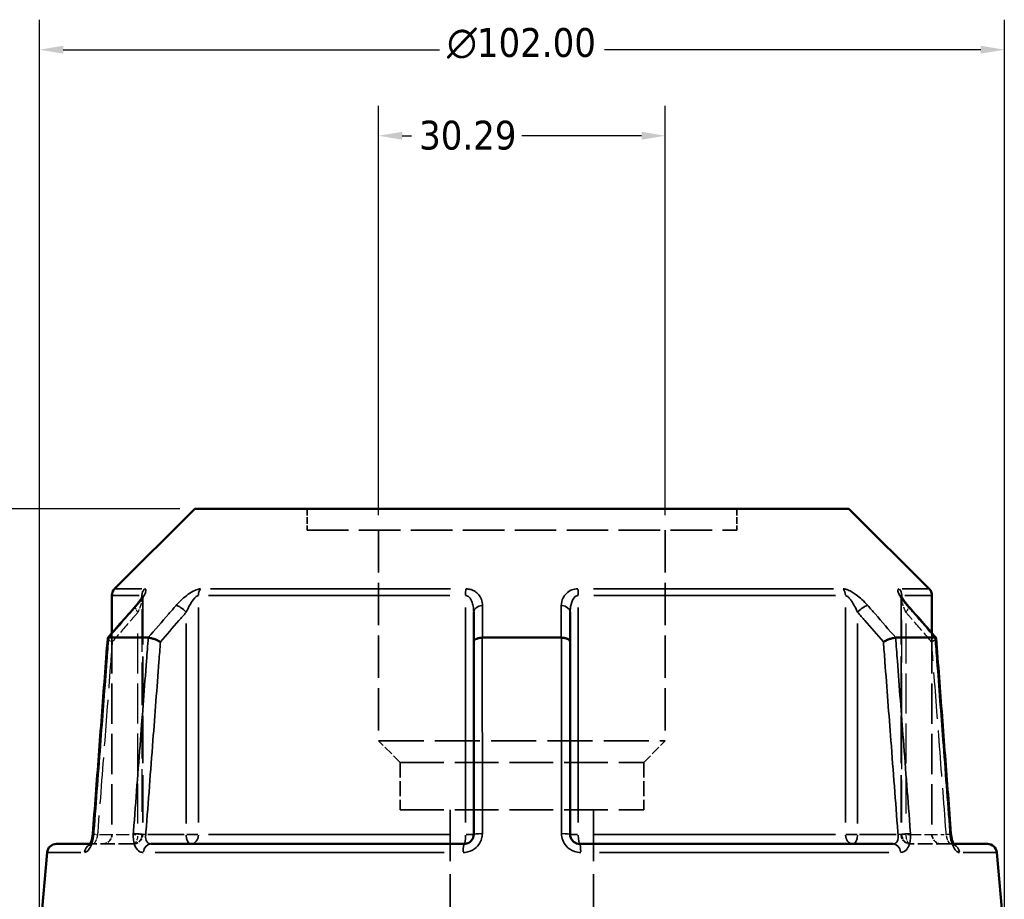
# Model space of a CAD drawing. Header units: millimetres. Extents: x 0 to 898, y 0 to 822.
# Tile 6 of 9: x 361 to 466, y 366 to 459. Entities that reach past the tile are written whole.
import ezdxf

# ---------------------------------------------------------------- set-up
doc = ezdxf.new("R2010")
doc.units = ezdxf.units.MM
doc.linetypes.add('DASHED', pattern=[0.2067, 0.1654, -0.0413])
for name, color, linetype, lineweight in [('Dimension (ANSI)', 7, 'Continuous', 25), ('Hidden (ANSI)', 7, 'DASHED', 35), ('Hidden Narrow (ANSI)', 7, 'DASHED', 25), ('Visible (ANSI)', 7, 'Continuous', 50), ('Visible Narrow (ANSI)', 7, 'Continuous', 35)]:
    doc.layers.add(name, color=color, linetype=linetype, lineweight=lineweight)
doc.styles.add('Note Text (ANSI)', font='tahoma.ttf')
doc.dimstyles.new('Default - mm (ANSI)', dxfattribs={"dimtxt": 3.048, "dimasz": 2.5, "dimexe": 3.175, "dimexo": 1.6002, "dimgap": 0.8, "dimtad": 0, "dimtoh": 1, "dimrnd": 1e-08, "dimzin": 4, "dimdsep": 46, "dimtxsty": 'Note Text (ANSI)', "dimcen": 0.09, "dimdle": 10, "dimclrd": 256, "dimclre": 256, "dimclrt": 256, "dimadec": 1, "dimazin": 1, "dimtfac": 1, "dimtofl": 0, "dimtmove": 0, "dimatfit": 3, "dimfxl": 1, "dimtolj": 1, "dimtzin": 4, "dimlwd": -1, "dimlwe": -1, "dimarcsym": 0})

# ---------------------------------------------------------------- blocks, each defined once
blk = doc.blocks.new('*D6')
at = {"layer": 'Defpoints', "color": 0, "transparency": 16777216}
for p in [(399.44, 446.99), (399.44, 405.27), (429.73, 405.27)]:
    blk.add_point(p, dxfattribs=at)
at = {"layer": 'Dimension (ANSI)', "transparency": 16777216}
for p, q in [((399.44, 406.87), (399.44, 450.16)), ((429.73, 406.87), (429.73, 450.16)), ((401.94, 446.99), (402.92, 446.99)), ((427.23, 446.99), (414.57, 446.99))]:
    blk.add_line(p, q, dxfattribs=at)
for points in [[(401.94, 447.41), (401.94, 446.57), (399.44, 446.99)], [(427.23, 447.41), (427.23, 446.57), (429.73, 446.99)]]:
    blk.add_solid(points, dxfattribs=at)
at = {"layer": 'Dimension (ANSI)', "transparency": 16777216, "insert": (403.72, 448.58), "char_height": 3.048, "attachment_point": 1, "style": 'Note Text (ANSI)'}
blk.add_mtext('\\A1;30.29', dxfattribs=at)
blk = doc.blocks.new('*D9')
at = {"layer": 'Defpoints', "color": 0, "transparency": 16777216}
for p in [(277.95, 407.54), (380.01, 407.54), (415.91, 271.66)]:
    blk.add_point(p, dxfattribs=at)
at = {"layer": 'Dimension (ANSI)', "transparency": 16777216}
for p, q in [((378.41, 407.54), (274.78, 407.54)), ((277.95, 405.04), (277.95, 403.93)), ((277.95, 274.16), (277.95, 390.25)), ((414.31, 271.66), (274.78, 271.66))]:
    blk.add_line(p, q, dxfattribs=at)
for points in [[(277.54, 405.04), (278.37, 405.04), (277.95, 407.54)], [(277.54, 274.16), (278.37, 274.16), (277.95, 271.66)]]:
    blk.add_solid(points, dxfattribs=at)
at = {"layer": 'Dimension (ANSI)', "transparency": 16777216, "insert": (276.36, 391.05), "char_height": 3.048, "attachment_point": 1, "rotation": 90, "style": 'Note Text (ANSI)'}
blk.add_mtext('\\A1;135.89', dxfattribs=at)
blk = doc.blocks.new('*D10')
at = {"layer": 'Defpoints', "color": 0, "transparency": 16777216}
for p in [(363.59, 456.09), (363.59, 362.09), (465.59, 362.09)]:
    blk.add_point(p, dxfattribs=at)
at = {"layer": 'Dimension (ANSI)', "transparency": 16777216}
for p, q in [((363.59, 363.69), (363.59, 459.26)), ((465.59, 363.69), (465.59, 459.26)), ((366.09, 456.09), (405.87, 456.09)), ((463.09, 456.09), (423.3, 456.09))]:
    blk.add_line(p, q, dxfattribs=at)
for points in [[(366.09, 456.51), (366.09, 455.67), (363.59, 456.09)], [(463.09, 456.51), (463.09, 455.67), (465.59, 456.09)]]:
    blk.add_solid(points, dxfattribs=at)
at = {"layer": 'Dimension (ANSI)', "transparency": 16777216, "insert": (406.67, 458.38), "char_height": 3.048, "attachment_point": 1, "style": 'Note Text (ANSI)'}
blk.add_mtext('\\A1;{\\fAIGDT|b0|i0;\\H3.0480;\\ln}\\fTahoma|b0|i0;\\H3.0480;102.00', dxfattribs=at)

msp = doc.modelspace()

# ---------------------------------------------------------------- linework, layer by layer
at = {"layer": 'Hidden (ANSI)', "ltscale": 4.328799}
for p, q in [((391.867, 407.544), (391.867, 405.272)), ((437.304, 407.544), (437.304, 405.272))]:
    msp.add_line(p, q, dxfattribs=at)
at = {"layer": 'Hidden (ANSI)', "ltscale": 26.560785}
msp.add_line((391.867, 405.272), (437.304, 405.272), dxfattribs=at)
at = {"layer": 'Hidden (ANSI)', "ltscale": 26.965408}
for p, q in [((399.44, 405.272), (399.44, 382.977)), ((429.731, 405.272), (429.731, 382.977))]:
    msp.add_line(p, q, dxfattribs=at)
at = {"layer": 'Hidden (ANSI)', "ltscale": 30.378571}
for p, q in [((374.492, 398.206), (374.492, 373.089)), ((454.679, 398.206), (454.679, 373.089))]:
    msp.add_line(p, q, dxfattribs=at)
at = {"layer": 'Hidden (ANSI)', "ltscale": 25.737467}
msp.add_line((371.235, 394.369), (371.235, 373.089), dxfattribs=at)
at = {"layer": 'Hidden (ANSI)', "ltscale": 25.737469}
msp.add_line((457.935, 394.369), (457.935, 373.089), dxfattribs=at)
at = {"layer": 'Hidden (ANSI)', "ltscale": 28.774185}
msp.add_line((399.44, 382.977), (429.731, 382.977), dxfattribs=at)
at = {"layer": 'Hidden (ANSI)', "ltscale": 6.119396}
for p, q in [((401.712, 380.705), (399.44, 382.977)), ((427.459, 380.705), (429.731, 382.977))]:
    msp.add_line(p, q, dxfattribs=at)
at = {"layer": 'Hidden (ANSI)', "ltscale": 27.952065}
for p, q in [((401.712, 380.705), (427.459, 380.705)), ((401.712, 375.694), (427.459, 375.694))]:
    msp.add_line(p, q, dxfattribs=at)
at = {"layer": 'Hidden (ANSI)', "ltscale": 9.54324}
for p, q in [((401.712, 380.705), (401.712, 375.694)), ((427.459, 380.705), (427.459, 375.694))]:
    msp.add_line(p, q, dxfattribs=at)
at = {"layer": 'Hidden (ANSI)', "ltscale": 32.910015}
for p, q in [((407.013, 375.694), (407.013, 362.089)), ((422.158, 375.694), (422.158, 362.089))]:
    msp.add_line(p, q, dxfattribs=at)
at = {"layer": 'Hidden (ANSI)', "ltscale": 1.470216}
msp.add_line((368.954, 372.089), (369.248, 372.089), dxfattribs=at)
at = {"layer": 'Hidden (ANSI)', "ltscale": 9.334328}
for p, q in [((373.492, 372.089), (369.248, 372.089)), ((459.923, 372.089), (455.679, 372.089))]:
    msp.add_line(p, q, dxfattribs=at)
at = {"layer": 'Hidden (ANSI)', "ltscale": 1.47006}
msp.add_line((459.923, 372.089), (460.217, 372.089), dxfattribs=at)
at = {"layer": 'Hidden (ANSI)', "ltscale": 2.991791}
for centre, start, end in [((370.235, 373.089), 270, 0), ((373.492, 373.089), 270, 0), ((455.679, 373.089), 180, 270), ((458.935, 373.089), 180, 270)]:
    msp.add_arc(centre, 1, start, end, dxfattribs=at)
at = {"layer": 'Hidden (ANSI)', "ltscale": 9.098555}
for centre, major_axis, ratio, start_param, end_param in [((10290.1, -10960.907), (-352.445, 16026.342), 0.8713121, 0.7641423, 0.7644403), ((-9607.67, -11129.641), (-355.863, -16264.481), 0.8712863, 2.3770571, 2.3773507)]:
    msp.add_ellipse(centre, major_axis=major_axis, ratio=ratio, start_param=start_param, end_param=end_param, dxfattribs=at)
at = {"layer": 'Hidden (ANSI)', "ltscale": 4.578621}
msp.add_open_spline([(373.738, 397.247), (373.837, 397.361), (373.93, 397.473), (374.102, 397.691), (374.18, 397.797), (374.317, 397.994), (374.375, 398.086), (374.442, 398.202), (374.46, 398.236), (374.486, 398.288), (374.494, 398.306), (374.504, 398.33), (374.506, 398.337), (374.509, 398.344), (374.507, 398.339), (374.499, 398.301), (374.495, 398.276), (374.492, 398.228), (374.492, 398.218), (374.492, 398.206)], degree=3, knots=[0, 0, 0, 0, 0.05326363, 0.05326363, 0.10652726, 0.10652726, 0.15979088, 0.15979088, 0.1864227, 0.1864227, 0.20693939, 0.20693939, 0.22202176, 0.22202176, 0.24544118, 0.24544118, 0.26213437, 0.26213437, 0.26631814, 0.26631814, 0.26631814, 0.26631814], dxfattribs=at)
at = {"layer": 'Hidden (ANSI)', "ltscale": 0.735482}
msp.add_open_spline([(374.492, 398.206), (374.492, 398.249), (374.496, 398.279), (374.502, 398.32), (374.505, 398.332), (374.508, 398.34), (374.508, 398.341), (374.508, 398.341)], degree=3, knots=[0.079099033, 0.079099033, 0.079099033, 0.079099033, 0.094745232, 0.094745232, 0.110737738, 0.110737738, 0.118300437, 0.118300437, 0.118300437, 0.118300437], dxfattribs=at)
at = {"layer": 'Hidden (ANSI)', "ltscale": 4.578617}
msp.add_open_spline([(454.679, 398.206), (454.679, 398.249), (454.675, 398.279), (454.669, 398.32), (454.665, 398.332), (454.662, 398.344), (454.663, 398.341), (454.67, 398.323), (454.678, 398.302), (454.711, 398.234), (454.74, 398.18), (454.826, 398.037), (454.889, 397.942), (455.032, 397.74), (455.114, 397.633), (455.275, 397.432), (455.352, 397.34), (455.433, 397.247)], degree=3, knots=[0.07909903, 0.07909903, 0.07909903, 0.07909903, 0.09474523, 0.09474523, 0.11073774, 0.11073774, 0.12984163, 0.12984163, 0.15596521, 0.15596521, 0.19532048, 0.19532048, 0.24858388, 0.24858388, 0.30184727, 0.30184727, 0.345416, 0.345416, 0.345416, 0.345416], dxfattribs=at)
at = {"layer": 'Hidden (ANSI)', "ltscale": 0.735502}
msp.add_open_spline([(454.663, 398.341), (454.663, 398.341), (454.665, 398.334), (454.672, 398.301), (454.676, 398.276), (454.678, 398.228), (454.679, 398.218), (454.679, 398.206)], degree=3, knots=[0.227116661, 0.227116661, 0.227116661, 0.227116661, 0.245441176, 0.245441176, 0.262134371, 0.262134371, 0.26631814, 0.26631814, 0.26631814, 0.26631814], dxfattribs=at)
at = {"layer": 'Hidden (ANSI)', "ltscale": 2.089209}
for points, knots in [([(370.795, 393.849), (370.794, 393.826), (370.807, 393.797), (370.87, 393.722), (370.925, 393.674), (371.072, 393.571), (371.162, 393.516), (371.266, 393.46), (371.267, 393.459), (371.269, 393.458)], [-0.10955442, -0.10955442, -0.10955442, -0.10955442, -0.07800627, -0.07800627, -0.03925921, -0.03925921, 0, 0, 0.00047624, 0.00047624, 0.00047624, 0.00047624]), ([(457.902, 393.458), (457.904, 393.459), (457.905, 393.46), (458.008, 393.516), (458.099, 393.571), (458.245, 393.674), (458.301, 393.722), (458.363, 393.797), (458.377, 393.826), (458.375, 393.849)], [-0.15375275, -0.15375275, -0.15375275, -0.15375275, -0.15327762, -0.15327762, -0.11410986, -0.11410986, -0.07545306, -0.07545306, -0.04397841, -0.04397841, -0.04397841, -0.04397841])]:
    msp.add_open_spline(points, degree=3, knots=knots, dxfattribs=at)
at = {"layer": 'Hidden (ANSI)', "ltscale": 0.420625}
msp.add_open_spline([(369.111, 372.508), (369.123, 372.553), (369.135, 372.6), (369.15, 372.668), (369.155, 372.688), (369.159, 372.708)], degree=3, knots=[0.227257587, 0.227257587, 0.227257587, 0.227257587, 0.247429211, 0.247429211, 0.255432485, 0.255432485, 0.255432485, 0.255432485], dxfattribs=at)
at = {"layer": 'Hidden (ANSI)', "ltscale": 0.527502}
msp.add_open_spline([(369.191, 372.891), (369.198, 372.938), (369.205, 372.986), (369.215, 373.078), (369.219, 373.121), (369.222, 373.165)], degree=3, knots=[0.279678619, 0.279678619, 0.279678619, 0.279678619, 0.298086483, 0.298086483, 0.314813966, 0.314813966, 0.314813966, 0.314813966], dxfattribs=at)
at = {"layer": 'Hidden (ANSI)', "ltscale": 1.700917}
for points in [[(369.248, 372.089), (369.144, 372.089), (369.053, 372.065), (368.938, 372.015), (368.907, 371.992), (368.879, 371.97), (368.874, 371.965), (368.875, 371.965)], [(459.923, 372.089), (460.027, 372.089), (460.118, 372.065), (460.232, 372.015), (460.264, 371.992), (460.292, 371.97), (460.296, 371.965), (460.296, 371.965)]]:
    msp.add_open_spline(points, degree=3, knots=[0, 0, 0, 0, 0.035487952, 0.035487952, 0.066590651, 0.066590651, 0.08751627, 0.08751627, 0.08751627, 0.08751627], dxfattribs=at)
at = {"layer": 'Hidden (ANSI)', "ltscale": 1.701024}
msp.add_open_spline([(368.875, 371.965), (368.875, 371.965), (368.875, 371.965), (368.875, 371.965), (368.884, 371.975), (368.931, 372.008), (368.968, 372.031), (369.082, 372.072), (369.161, 372.089), (369.248, 372.089)], degree=3, knots=[0.227293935, 0.227293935, 0.227293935, 0.227293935, 0.22772718, 0.22772718, 0.25682997, 0.25682997, 0.285161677, 0.285161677, 0.314811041, 0.314811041, 0.314811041, 0.314811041], dxfattribs=at)
at = {"layer": 'Hidden (ANSI)', "ltscale": 0.402963}
msp.add_open_spline([(368.905, 372.006), (368.906, 372.007), (368.906, 372.008), (368.92, 372.03), (368.936, 372.057), (368.954, 372.089)], degree=3, knots=[0.122975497, 0.122975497, 0.122975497, 0.122975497, 0.124622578, 0.124622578, 0.150448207, 0.150448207, 0.150448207, 0.150448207], dxfattribs=at)
at = {"layer": 'Hidden (ANSI)', "ltscale": 2.63652}
msp.add_open_spline([(460.217, 372.089), (460.237, 372.053), (460.254, 372.023), (460.285, 371.977), (460.297, 371.965), (460.296, 371.965), (460.287, 371.975), (460.24, 372.008), (460.202, 372.031), (460.088, 372.072), (460.009, 372.089), (459.923, 372.089)], degree=3, knots=[0.16436308, 0.16436308, 0.16436308, 0.16436308, 0.19343627, 0.19343627, 0.22772718, 0.22772718, 0.25682997, 0.25682997, 0.28516168, 0.28516168, 0.31481104, 0.31481104, 0.31481104, 0.31481104], dxfattribs=at)
at = {"layer": 'Hidden Narrow (ANSI)', "ltscale": 27.291643}
msp.add_line((374.419, 396.908), (374.419, 374.343), dxfattribs=at)
at = {"layer": 'Hidden Narrow (ANSI)', "ltscale": 27.291601}
msp.add_line((454.752, 374.343), (454.752, 396.908), dxfattribs=at)
at = {"layer": 'Hidden Narrow (ANSI)', "ltscale": 25.581766}
for p, q in [((373.992, 374.264), (373.992, 395.415)), ((455.179, 395.415), (455.179, 374.264))]:
    msp.add_line(p, q, dxfattribs=at)
at = {"layer": 'Hidden Narrow (ANSI)', "ltscale": 8.457208}
for p, q in [((369.933, 373.089), (373.779, 373.089)), ((455.392, 373.089), (459.238, 373.089))]:
    msp.add_line(p, q, dxfattribs=at)
at = {"layer": 'Hidden Narrow (ANSI)', "ltscale": 1.795034}
for p, q in [((374.491, 373.089), (374.037, 373.089)), ((455.134, 373.089), (454.68, 373.089))]:
    msp.add_line(p, q, dxfattribs=at)
at = {"layer": 'Hidden Narrow (ANSI)', "ltscale": 2.029475}
for centre, major_axis, start_param, end_param in [((374.492, 396.591), (-0.755, 0.656), 0.059198, 1.1247615), ((454.679, 396.591), (0.755, 0.656), 5.1584238, 6.2239873)]:
    msp.add_ellipse(centre, major_axis=major_axis, ratio=0.3543192, start_param=start_param, end_param=end_param, dxfattribs=at)
at = {"layer": 'Hidden Narrow (ANSI)', "ltscale": 1.797881}
for centre, major_axis, start_param, end_param in [((370.22, 373.089), (-0.997, 0.076), 0.0524429, 0.9964155), ((458.951, 373.089), (0.997, 0.076), 5.2867698, 6.2307424)]:
    msp.add_ellipse(centre, major_axis=major_axis, ratio=0.0437298, start_param=start_param, end_param=end_param, dxfattribs=at)
at = {"layer": 'Hidden Narrow (ANSI)', "ltscale": 2.692601}
for centre, ratio, start_param, end_param in [((373.492, 373.089), 0.5, 0.0785398, 1.4922565), ((373.492, 373.089), 0.9265657, 0.0785398, 1.4922565), ((455.679, 373.089), 0.9265657, 4.7909288, 6.2046455), ((455.679, 373.089), 0.5, 4.7909288, 6.2046455)]:
    msp.add_ellipse(centre, major_axis=(0, -1), ratio=ratio, start_param=start_param, end_param=end_param, dxfattribs=at)
at = {"layer": 'Hidden Narrow (ANSI)', "ltscale": 0.633739}
msp.add_ellipse((369.248, 371.089), major_axis=(0, 1), ratio=0.9213266, start_param=0.0184876, end_param=0.3512644, dxfattribs=at)
at = {"layer": 'Hidden Narrow (ANSI)', "ltscale": 0.633677}
msp.add_ellipse((459.923, 371.089), major_axis=(0, 1), ratio=0.9213266, start_param=5.9319551, end_param=6.2646995, dxfattribs=at)
at = {"layer": 'Hidden Narrow (ANSI)', "ltscale": 3.591758}
msp.add_open_spline([(374.485, 398.287), (374.488, 398.275), (374.489, 398.262), (374.496, 398.188), (374.489, 398.108), (374.458, 397.931), (374.436, 397.835), (374.367, 397.581), (374.314, 397.415), (374.176, 397.032), (374.088, 396.812), (373.992, 396.591)], degree=3, knots=[0.05373644, 0.05373644, 0.05373644, 0.05373644, 0.06721438, 0.06721438, 0.12292214, 0.12292214, 0.17440412, 0.17440412, 0.25131567, 0.25131567, 0.345416, 0.345416, 0.345416, 0.345416], dxfattribs=at)
at = {"layer": 'Hidden Narrow (ANSI)', "ltscale": 3.592147}
msp.add_open_spline([(455.179, 396.591), (455.059, 396.867), (454.951, 397.141), (454.745, 397.754), (454.663, 398.088), (454.682, 398.267), (454.684, 398.277), (454.686, 398.287)], degree=3, knots=[0, 0, 0, 0, 0.11734182, 0.11734182, 0.28109054, 0.28109054, 0.2916805, 0.2916805, 0.2916805, 0.2916805], dxfattribs=at)
at = {"layer": 'Hidden Narrow (ANSI)', "ltscale": 7.609038}
for points, knots in [([(373.992, 396.591), (373.736, 396.296), (373.481, 396.002), (373.225, 395.708), (372.573, 394.958), (371.921, 394.208), (371.269, 393.458)], [1.69559491, 1.69559491, 1.69559491, 1.69559491, 1.82065727, 1.82065727, 1.82065727, 2.1394765, 2.1394765, 2.1394765, 2.1394765]), ([(457.902, 393.458), (457.25, 394.208), (456.598, 394.958), (455.946, 395.708), (455.69, 396.002), (455.434, 396.296), (455.179, 396.591)], [2.54319661, 2.54319661, 2.54319661, 2.54319661, 2.86201584, 2.86201584, 2.86201584, 2.98707821, 2.98707821, 2.98707821, 2.98707821])]:
    msp.add_open_spline(points, degree=3, knots=knots, dxfattribs=at)
at = {"layer": 'Hidden Narrow (ANSI)', "ltscale": 29.676535}
for points, knots in [([(371.269, 393.458), (371.215, 392.756), (371.162, 392.055), (370.897, 388.575), (370.686, 385.797), (370.475, 383.019), (370.229, 379.795), (369.984, 376.571), (369.733, 373.261), (369.726, 373.175), (369.72, 373.089)], [0.6252803, 0.6252803, 0.6252803, 0.6252803, 0.8366233, 0.8366233, 1.6732466, 1.6732466, 1.6732466, 2.644087, 2.644087, 2.6699934, 2.6699934, 2.6699934, 2.6699934]), ([(459.451, 373.089), (459.445, 373.175), (459.438, 373.261), (459.186, 376.571), (458.941, 379.795), (458.696, 383.019), (458.485, 385.797), (458.274, 388.575), (458.009, 392.055), (457.956, 392.756), (457.902, 393.458)], [1.2046153, 1.2046153, 1.2046153, 1.2046153, 1.2305217, 1.2305217, 2.2013622, 2.2013622, 2.2013622, 3.0379855, 3.0379855, 3.2493285, 3.2493285, 3.2493285, 3.2493285])]:
    msp.add_open_spline(points, degree=3, knots=knots, dxfattribs=at)
at = {"layer": 'Hidden Narrow (ANSI)', "ltscale": 2.712011}
msp.add_open_spline([(369.72, 373.089), (369.71, 373.023), (369.697, 372.957), (369.659, 372.788), (369.631, 372.688), (369.557, 372.475), (369.509, 372.37), (369.385, 372.16), (369.308, 372.089), (369.248, 372.089)], degree=3, knots=[0, 0, 0, 0, 0.03982627, 0.03982627, 0.1035483, 0.1035483, 0.18638694, 0.18638694, 0.31481104, 0.31481104, 0.31481104, 0.31481104], dxfattribs=at)
at = {"layer": 'Hidden Narrow (ANSI)', "ltscale": 2.712193}
msp.add_open_spline([(459.923, 372.089), (459.9, 372.089), (459.875, 372.099), (459.806, 372.15), (459.76, 372.205), (459.654, 372.381), (459.596, 372.516), (459.507, 372.8), (459.473, 372.945), (459.451, 373.089)], degree=3, knots=[0, 0, 0, 0, 0.04867645, 0.04867645, 0.12655878, 0.12655878, 0.2278058, 0.2278058, 0.31481397, 0.31481397, 0.31481397, 0.31481397], dxfattribs=at)
at = {"layer": 'Visible (ANSI)'}
for p, q in [((380.006, 407.544), (371.528, 399.067)), ((380.006, 407.544), (449.165, 407.544)), ((449.165, 407.544), (457.643, 399.067)), ((371.235, 398.36), (371.235, 394.369)), ((457.935, 398.36), (457.935, 394.369)), ((409.485, 396.591), (409.485, 393.458)), ((419.685, 393.458), (419.685, 396.591)), ((370.904, 393.908), (375.065, 393.908)), ((410.424, 393.908), (418.746, 393.908)), ((454.106, 393.908), (458.267, 393.908)), ((409.485, 393.458), (409.485, 373.089)), ((419.685, 373.089), (419.685, 393.458)), ((365.377, 372.089), (368.954, 372.089)), ((375.348, 372.089), (408.485, 372.089)), ((420.685, 372.089), (453.823, 372.089)), ((460.217, 372.089), (463.794, 372.089)), ((364.38, 371.177), (363.585, 362.089)), ((464.79, 371.177), (465.585, 362.089))]:
    msp.add_line(p, q, dxfattribs=at)
for centre, start, end in [((372.235, 398.36), 135, 180), ((456.935, 398.36), 0, 45), ((365.377, 371.089), 90, 175), ((463.794, 371.089), 5, 90)]:
    msp.add_arc(centre, 1, start, end, dxfattribs=at)
for centre, major_axis, ratio, start_param, end_param in [((10436.841, -11129.641), (355.863, -16264.481), 0.8712863, 3.9058346, 3.9061282), ((-9460.93, -10960.907), (352.445, 16026.342), 0.8713121, 5.518745, 5.519043)]:
    msp.add_ellipse(centre, major_axis=major_axis, ratio=ratio, start_param=start_param, end_param=end_param, dxfattribs=at)
for points, knots in [([(374.508, 398.341), (374.508, 398.341), (374.507, 398.338), (374.501, 398.323), (374.492, 398.302), (374.46, 398.234), (374.431, 398.18), (374.345, 398.037), (374.282, 397.942), (374.138, 397.74), (374.057, 397.633), (373.896, 397.432), (373.819, 397.34), (373.738, 397.247)], [0.11830044, 0.11830044, 0.11830044, 0.11830044, 0.12984163, 0.12984163, 0.15596521, 0.15596521, 0.19532048, 0.19532048, 0.24858388, 0.24858388, 0.30184727, 0.30184727, 0.345416, 0.345416, 0.345416, 0.345416]), ([(455.433, 397.247), (455.334, 397.361), (455.241, 397.473), (455.069, 397.691), (454.991, 397.797), (454.854, 397.994), (454.795, 398.086), (454.729, 398.202), (454.71, 398.236), (454.685, 398.288), (454.677, 398.306), (454.667, 398.33), (454.664, 398.337), (454.663, 398.341), (454.663, 398.341), (454.663, 398.341)], [0, 0, 0, 0, 0.05326363, 0.05326363, 0.10652726, 0.10652726, 0.15979088, 0.15979088, 0.1864227, 0.1864227, 0.20693939, 0.20693939, 0.22202176, 0.22202176, 0.22711666, 0.22711666, 0.22711666, 0.22711666]), ([(370.795, 393.849), (370.69, 392.47), (370.586, 391.091), (370.376, 388.333), (370.271, 386.954), (370.061, 384.197), (369.956, 382.818), (369.747, 380.06), (369.642, 378.681), (369.432, 375.923), (369.327, 374.544), (369.222, 373.165)], [0.5936531, 0.5936531, 0.5936531, 0.5936531, 1.0089212, 1.0089212, 1.4241893, 1.4241893, 1.8394573, 1.8394573, 2.2547254, 2.2547254, 2.6699934, 2.6699934, 2.6699934, 2.6699934]), ([(370.893, 393.907), (370.841, 393.903), (370.809, 393.888), (370.797, 393.859), (370.796, 393.854), (370.795, 393.849)], [-0.153635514, -0.153635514, -0.153635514, -0.153635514, -0.11659198, -0.11659198, -0.109554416, -0.109554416, -0.109554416, -0.109554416]), ([(376.369, 393.458), (376.367, 393.459), (376.366, 393.46), (376.262, 393.516), (376.148, 393.571), (375.912, 393.674), (375.791, 393.722), (375.554, 393.804), (375.44, 393.839), (375.237, 393.888), (375.15, 393.903), (375.08, 393.907)], [-0.15375275, -0.15375275, -0.15375275, -0.15375275, -0.15327761, -0.15327761, -0.11410986, -0.11410986, -0.07545304, -0.07545304, -0.03695723, -0.03695723, 0, 0, 0, 0]), ([(410.399, 393.907), (410.276, 393.903), (410.157, 393.888), (409.934, 393.839), (409.833, 393.804), (409.665, 393.722), (409.599, 393.674), (409.509, 393.571), (409.486, 393.516), (409.485, 393.46), (409.485, 393.459), (409.485, 393.458)], [-0.15363538, -0.15363538, -0.15363538, -0.15363538, -0.11659191, -0.11659191, -0.07800639, -0.07800639, -0.03925913, -0.03925913, 0, 0, 0.00047637, 0.00047637, 0.00047637, 0.00047637]), ([(419.685, 393.458), (419.685, 393.459), (419.685, 393.46), (419.685, 393.516), (419.662, 393.571), (419.572, 393.674), (419.506, 393.722), (419.338, 393.804), (419.237, 393.839), (419.013, 393.888), (418.895, 393.903), (418.772, 393.907)], [-0.15375275, -0.15375275, -0.15375275, -0.15375275, -0.15327749, -0.15327749, -0.11410981, -0.11410981, -0.07545281, -0.07545281, -0.03695717, -0.03695717, 0, 0, 0, 0]), ([(454.091, 393.907), (454.021, 393.903), (453.934, 393.888), (453.731, 393.839), (453.617, 393.804), (453.38, 393.722), (453.259, 393.674), (453.023, 393.571), (452.909, 393.516), (452.805, 393.46), (452.804, 393.459), (452.802, 393.458)], [-0.1536355, -0.1536355, -0.1536355, -0.1536355, -0.11659197, -0.11659197, -0.07800629, -0.07800629, -0.0392592, -0.0392592, 0, 0, 0.00047626, 0.00047626, 0.00047626, 0.00047626]), ([(458.375, 393.849), (458.375, 393.854), (458.374, 393.859), (458.362, 393.888), (458.33, 393.903), (458.277, 393.907)], [-0.043978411, -0.043978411, -0.043978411, -0.043978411, -0.036957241, -0.036957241, 0, 0, 0, 0]), ([(459.948, 373.165), (459.843, 374.544), (459.739, 375.923), (459.529, 378.681), (459.424, 380.06), (459.214, 382.818), (459.11, 384.197), (458.9, 386.954), (458.795, 388.333), (458.585, 391.091), (458.48, 392.47), (458.375, 393.849)], [1.2046153, 1.2046153, 1.2046153, 1.2046153, 1.6198834, 1.6198834, 2.0351515, 2.0351515, 2.4504195, 2.4504195, 2.8656876, 2.8656876, 3.2809556, 3.2809556, 3.2809556, 3.2809556]), ([(369.222, 373.165), (369.212, 373.028), (369.194, 372.89), (369.144, 372.631), (369.114, 372.509), (369.048, 372.3), (369.013, 372.212), (368.95, 372.08), (368.923, 372.032), (368.886, 371.978), (368.875, 371.965), (368.875, 371.965)], [0, 0, 0, 0, 0.05246869, 0.05246869, 0.10385719, 0.10385719, 0.15173749, 0.15173749, 0.19343627, 0.19343627, 0.22729393, 0.22729393, 0.22729393, 0.22729393]), ([(409.485, 373.089), (409.485, 373.024), (409.479, 372.958), (409.445, 372.79), (409.408, 372.69), (409.289, 372.479), (409.197, 372.373), (408.945, 372.184), (408.774, 372.116), (408.56, 372.092), (408.523, 372.089), (408.485, 372.089)], [0, 0, 0, 0, 0.03957477, 0.03957477, 0.1028944, 0.1028944, 0.18520991, 0.18520991, 0.29222008, 0.29222008, 0.31481112, 0.31481112, 0.31481112, 0.31481112]), ([(420.685, 372.089), (420.575, 372.089), (420.465, 372.108), (420.193, 372.201), (420.041, 372.304), (419.772, 372.619), (419.685, 372.854), (419.685, 373.089)], [0, 0, 0, 0, 0.06653404, 0.06653404, 0.1729885, 0.1729885, 0.31481287, 0.31481287, 0.31481287, 0.31481287]), ([(459.948, 373.165), (459.959, 373.028), (459.977, 372.89), (460.026, 372.631), (460.057, 372.509), (460.123, 372.3), (460.158, 372.212), (460.2, 372.123), (460.209, 372.105), (460.217, 372.089)], [0, 0, 0, 0, 0.05246869, 0.05246869, 0.10385719, 0.10385719, 0.15173749, 0.15173749, 0.16436308, 0.16436308, 0.16436308, 0.16436308]), ([(460.296, 371.965), (460.296, 371.965), (460.296, 371.966), (460.291, 371.971), (460.279, 371.986), (460.246, 372.037), (460.223, 372.076), (460.171, 372.184), (460.141, 372.256), (460.08, 372.431), (460.05, 372.536), (459.997, 372.771), (459.975, 372.902), (459.956, 373.078), (459.952, 373.121), (459.948, 373.165)], [0.08751627, 0.08751627, 0.08751627, 0.08751627, 0.09464308, 0.09464308, 0.12462258, 0.12462258, 0.15950627, 0.15950627, 0.20062077, 0.20062077, 0.24742921, 0.24742921, 0.29808648, 0.29808648, 0.31481397, 0.31481397, 0.31481397, 0.31481397]), ([(368.875, 371.965), (368.875, 371.965), (368.875, 371.966), (368.88, 371.971), (368.891, 371.984), (368.905, 372.006)], [0.08751627, 0.08751627, 0.08751627, 0.08751627, 0.094643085, 0.094643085, 0.122975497, 0.122975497, 0.122975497, 0.122975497]), ([(368.954, 372.089), (368.96, 372.101), (368.966, 372.113), (369, 372.184), (369.03, 372.256), (369.077, 372.391), (369.094, 372.448), (369.111, 372.508)], [0.150448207, 0.150448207, 0.150448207, 0.150448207, 0.159506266, 0.159506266, 0.200620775, 0.200620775, 0.227257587, 0.227257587, 0.227257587, 0.227257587])]:
    msp.add_open_spline(points, degree=3, knots=knots, dxfattribs=at)
for points in [[(370.893, 393.907), (370.897, 393.908), (370.901, 393.908), (370.904, 393.908)], [(375.065, 393.908), (375.07, 393.908), (375.075, 393.908), (375.08, 393.907)], [(410.399, 393.907), (410.407, 393.908), (410.416, 393.908), (410.424, 393.908)], [(418.746, 393.908), (418.755, 393.908), (418.763, 393.908), (418.772, 393.907)], [(454.091, 393.907), (454.096, 393.908), (454.101, 393.908), (454.106, 393.908)], [(458.267, 393.908), (458.27, 393.908), (458.274, 393.908), (458.277, 393.907)], [(369.159, 372.708), (369.171, 372.767), (369.182, 372.829), (369.191, 372.891)]]:
    msp.add_open_spline(points, degree=3, dxfattribs=at)
at = {"layer": 'Visible Narrow (ANSI)'}
for p, q in [((371.536, 399.067), (374.385, 399.067)), ((381.657, 399.067), (407.023, 399.067)), ((422.147, 399.067), (447.513, 399.067)), ((454.785, 399.067), (457.635, 399.067)), ((374.112, 398.36), (371.243, 398.36)), ((374.419, 398.35), (374.419, 398.171)), ((406.972, 398.36), (381.433, 398.36)), ((447.737, 398.36), (422.199, 398.36)), ((454.752, 398.171), (454.752, 398.35)), ((457.927, 398.36), (455.059, 398.36)), ((380.381, 374.353), (380.381, 397.096)), ((408.623, 397.096), (408.623, 374.353)), ((420.548, 374.353), (420.548, 397.096)), ((448.79, 397.096), (448.79, 374.353)), ((379.092, 395.415), (379.092, 374.264)), ((450.079, 374.264), (450.079, 395.415)), ((378.879, 373.089), (375.033, 373.089)), ((380.335, 373.089), (379.155, 373.089)), ((381.433, 373.089), (406.972, 373.089)), ((409.483, 373.089), (408.693, 373.089)), ((420.477, 373.089), (419.688, 373.089)), ((422.199, 373.089), (447.737, 373.089)), ((450.015, 373.089), (448.836, 373.089)), ((454.138, 373.089), (450.292, 373.089)), ((367.95, 371.177), (364.39, 371.177)), ((406.378, 371.177), (375.795, 371.177)), ((453.376, 371.177), (422.793, 371.177)), ((464.78, 371.177), (461.221, 371.177))]:
    msp.add_line(p, q, dxfattribs=at)
for centre, major_axis, ratio, start_param, end_param in [((375.345, 398.36), (0, 1), 0.9265657, 0.8246681, 1.5315264), ((381.17, 398.36), (0, -1), 0.7890235, 3.9662607, 4.6731191), ((408.76, 398.36), (0, 1), 0.1375423, 0.8246681, 1.5315264), ((420.41, 398.36), (0, -1), 0.1375423, 1.6100662, 2.3169246), ((448.001, 398.36), (0, 1), 0.7890235, 4.7516589, 5.4585172), ((453.825, 398.36), (0, -1), 0.9265657, 1.6100662, 2.3169246), ((374.492, 396.591), (-0.755, 0.656), 0.3543192, 5.9781609, 6.2671314), ((378.592, 396.591), (-0.755, 0.656), 0.3543192, 4.400804, 5.755338), ((410.485, 396.591), (-1, 0), 0.7086384, 4.8533994, 6.2079334), ((418.685, 396.591), (1, 0), 0.7086384, 0.0752519, 1.4297859), ((450.579, 396.591), (-0.755, -0.656), 0.3543192, 3.66944, 5.023974), ((454.679, 396.591), (0.755, 0.656), 0.3543192, 0.0160539, 0.3050244), ((370.22, 373.089), (-0.997, 0.076), 0.0437298, 5.8665688, 6.2612581), ((374.32, 373.089), (0.997, -0.076), 0.0437298, 1.1232285, 2.4618904), ((379.592, 373.089), (0, -1), 0.5, 4.7909288, 6.2046455), ((379.592, 373.089), (0, -1), 0.7890235, 0.0785398, 1.4922565), ((408.485, 373.089), (0, -1), 0.1375423, 0.0785398, 1.4922565), ((410.485, 373.089), (-1, 0), 0.0874597, 4.8701533, 6.2088152), ((418.685, 373.089), (1, 0), 0.0874597, 0.0743701, 1.413032), ((420.685, 373.089), (0, -1), 0.1375423, 4.7909288, 6.2046455), ((449.579, 373.089), (0, -1), 0.7890235, 4.7909288, 6.2046455), ((449.579, 373.089), (0, -1), 0.5, 0.0785398, 1.4922565), ((454.851, 373.089), (0.997, 0.076), 0.0437298, 0.6797022, 2.0183641), ((458.951, 373.089), (0.997, 0.076), 0.0437298, 0.0219272, 0.4166165), ((369.248, 371.089), (0, 1), 0.9213266, 0.4254409, 1.427841), ((375.348, 371.089), (0, 1), 0.797365, 0.0741765, 1.4093534), ((408.485, 371.089), (0, 1), 0.1239616, 0.0741765, 1.4093534), ((420.685, 371.089), (0, 1), 0.1239616, 4.8738319, 6.2090088), ((453.823, 371.089), (0, 1), 0.797365, 4.8738319, 6.2090088), ((459.923, 371.089), (0, 1), 0.9213266, 4.8553461, 5.8577786)]:
    msp.add_ellipse(centre, major_axis=major_axis, ratio=ratio, start_param=start_param, end_param=end_param, dxfattribs=at)
for points, knots in [([(373.85, 397.298), (374.042, 397.519), (374.217, 397.739), (374.491, 398.122), (374.597, 398.288), (374.734, 398.542), (374.777, 398.638), (374.836, 398.815), (374.849, 398.895), (374.83, 398.999), (374.809, 399.031), (374.751, 399.061), (374.723, 399.067), (374.69, 399.067)], [-0.345416, -0.345416, -0.345416, -0.345416, -0.25131567, -0.25131567, -0.17440412, -0.17440412, -0.12292214, -0.12292214, -0.06721438, -0.06721438, -0.02585168, -0.02585168, 0, 0, 0, 0]), ([(380.612, 399.067), (380.482, 399.067), (380.325, 399.032), (379.721, 398.802), (379.24, 398.464), (378.528, 397.848), (378.256, 397.574), (378.015, 397.298)], [-0.34541683, -0.34541683, -0.34541683, -0.34541683, -0.28278882, -0.28278882, -0.11734182, -0.11734182, 0, 0, 0, 0]), ([(410.42, 397.298), (410.419, 397.52), (410.381, 397.741), (410.237, 398.124), (410.145, 398.29), (409.937, 398.543), (409.84, 398.638), (409.603, 398.815), (409.461, 398.895), (409.182, 398.999), (409.054, 399.031), (408.836, 399.061), (408.75, 399.067), (408.663, 399.067)], [-0.34541583, -0.34541583, -0.34541583, -0.34541583, -0.25081718, -0.25081718, -0.17415567, -0.17415567, -0.12305037, -0.12305037, -0.06721438, -0.06721438, -0.02585168, -0.02585168, 0, 0, 0, 0]), ([(420.508, 399.067), (420.275, 399.067), (420.05, 399.024), (419.401, 398.774), (419.103, 398.45), (418.81, 397.848), (418.752, 397.574), (418.751, 397.298)], [-0.34541645, -0.34541645, -0.34541645, -0.34541645, -0.27620858, -0.27620858, -0.11734182, -0.11734182, 0, 0, 0, 0]), ([(451.155, 397.298), (450.963, 397.519), (450.75, 397.738), (450.333, 398.121), (450.135, 398.287), (449.79, 398.542), (449.648, 398.638), (449.352, 398.815), (449.197, 398.895), (448.937, 398.999), (448.831, 399.031), (448.671, 399.061), (448.612, 399.067), (448.558, 399.067)], [-0.34541603, -0.34541603, -0.34541603, -0.34541603, -0.25141662, -0.25141662, -0.17445287, -0.17445287, -0.12288915, -0.12288915, -0.06721438, -0.06721438, -0.02585168, -0.02585168, 0, 0, 0, 0]), ([(454.481, 399.067), (454.399, 399.067), (454.35, 399.03), (454.295, 398.795), (454.457, 398.461), (454.867, 397.848), (455.081, 397.574), (455.321, 397.298)], [-0.34541684, -0.34541684, -0.34541684, -0.34541684, -0.28109054, -0.28109054, -0.11734182, -0.11734182, 0, 0, 0, 0]), ([(374.419, 398.36), (374.435, 398.36), (374.449, 398.354), (374.471, 398.33), (374.48, 398.311), (374.485, 398.287)], [0, 0, 0, 0, 0.025851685, 0.025851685, 0.053736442, 0.053736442, 0.053736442, 0.053736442]), ([(379.092, 396.591), (379.212, 396.867), (379.348, 397.141), (379.703, 397.757), (379.941, 398.095), (380.24, 398.325), (380.317, 398.36), (380.381, 398.36)], [0, 0, 0, 0, 0.11734182, 0.11734182, 0.28278882, 0.28278882, 0.34541683, 0.34541683, 0.34541683, 0.34541683]), ([(408.623, 398.36), (408.666, 398.36), (408.708, 398.354), (408.815, 398.324), (408.878, 398.291), (409.015, 398.188), (409.085, 398.108), (409.201, 397.931), (409.249, 397.836), (409.351, 397.583), (409.396, 397.417), (409.467, 397.034), (409.485, 396.813), (409.485, 396.591)], [0, 0, 0, 0, 0.02585168, 0.02585168, 0.06721438, 0.06721438, 0.12305037, 0.12305037, 0.17415567, 0.17415567, 0.25081718, 0.25081718, 0.34541583, 0.34541583, 0.34541583, 0.34541583]), ([(419.685, 396.591), (419.685, 396.867), (419.714, 397.141), (419.858, 397.743), (420.004, 398.067), (420.323, 398.316), (420.434, 398.36), (420.548, 398.36)], [0, 0, 0, 0, 0.11734182, 0.11734182, 0.27620858, 0.27620858, 0.34541645, 0.34541645, 0.34541645, 0.34541645]), ([(448.79, 398.36), (448.816, 398.36), (448.845, 398.354), (448.924, 398.324), (448.976, 398.291), (449.105, 398.188), (449.181, 398.108), (449.328, 397.931), (449.399, 397.835), (449.57, 397.58), (449.669, 397.414), (449.876, 397.031), (449.982, 396.812), (450.079, 396.591)], [0, 0, 0, 0, 0.02585168, 0.02585168, 0.06721438, 0.06721438, 0.12288915, 0.12288915, 0.17445287, 0.17445287, 0.25141662, 0.25141662, 0.34541603, 0.34541603, 0.34541603, 0.34541603]), ([(370.904, 393.908), (371.63, 394.744), (372.356, 395.58), (373.083, 396.415), (373.338, 396.709), (373.594, 397.004), (373.85, 397.298)], [-2.17594211, -2.17594211, -2.17594211, -2.17594211, -1.82065727, -1.82065727, -1.82065727, -1.69559491, -1.69559491, -1.69559491, -1.69559491]), ([(378.015, 397.298), (377.759, 397.003), (377.503, 396.709), (377.247, 396.415), (376.52, 395.579), (375.792, 394.744), (375.065, 393.908)], [-2.78371928, -2.78371928, -2.78371928, -2.78371928, -2.65862884, -2.65862884, -2.65862884, -2.30337208, -2.30337208, -2.30337208, -2.30337208]), ([(410.424, 393.908), (410.423, 394.744), (410.422, 395.58), (410.421, 396.415), (410.421, 396.709), (410.42, 397.004), (410.42, 397.298)], [-2.17594211, -2.17594211, -2.17594211, -2.17594211, -1.82065499, -1.82065499, -1.82065499, -1.69559491, -1.69559491, -1.69559491, -1.69559491]), ([(418.751, 397.298), (418.751, 397.004), (418.75, 396.709), (418.75, 396.415), (418.749, 395.58), (418.748, 394.744), (418.746, 393.908)], [-0.97913562, -0.97913562, -0.97913562, -0.97913562, -0.85407554, -0.85407554, -0.85407554, -0.49878842, -0.49878842, -0.49878842, -0.49878842]), ([(454.106, 393.908), (453.378, 394.744), (452.651, 395.579), (451.924, 396.415), (451.668, 396.709), (451.412, 397.003), (451.155, 397.298)], [-2.17594211, -2.17594211, -2.17594211, -2.17594211, -1.82068535, -1.82068535, -1.82068535, -1.69559491, -1.69559491, -1.69559491, -1.69559491]), ([(455.321, 397.298), (455.577, 397.004), (455.832, 396.709), (456.088, 396.415), (456.814, 395.58), (457.541, 394.744), (458.267, 393.908)], [-2.98707821, -2.98707821, -2.98707821, -2.98707821, -2.86201584, -2.86201584, -2.86201584, -2.506731, -2.506731, -2.506731, -2.506731]), ([(376.369, 393.458), (377.02, 394.208), (377.672, 394.958), (378.325, 395.708), (378.58, 396.002), (378.836, 396.296), (379.092, 396.591)], [2.33983769, 2.33983769, 2.33983769, 2.33983769, 2.65862884, 2.65862884, 2.65862884, 2.78371928, 2.78371928, 2.78371928, 2.78371928]), ([(450.079, 396.591), (450.334, 396.296), (450.59, 396.002), (450.846, 395.708), (451.498, 394.958), (452.15, 394.208), (452.802, 393.458)], [1.69559491, 1.69559491, 1.69559491, 1.69559491, 1.82068535, 1.82068535, 1.82068535, 2.1394765, 2.1394765, 2.1394765, 2.1394765]), ([(369.318, 373.177), (369.325, 373.263), (369.331, 373.349), (369.583, 376.658), (369.828, 379.882), (370.073, 383.106), (370.284, 385.884), (370.495, 388.662), (370.768, 392.262), (370.831, 393.085), (370.893, 393.907)], [-2.6699934, -2.6699934, -2.6699934, -2.6699934, -2.644087, -2.644087, -1.6732466, -1.6732466, -1.6732466, -0.8366233, -0.8366233, -0.5889322, -0.5889322, -0.5889322, -0.5889322]), ([(375.08, 393.907), (375.017, 393.085), (374.955, 392.262), (374.68, 388.662), (374.469, 385.884), (374.257, 383.106), (374.012, 379.882), (373.767, 376.658), (373.515, 373.349), (373.508, 373.263), (373.502, 373.177)], [-3.2856766, -3.2856766, -3.2856766, -3.2856766, -3.0379855, -3.0379855, -2.2013622, -2.2013622, -2.2013622, -1.2305217, -1.2305217, -1.2046153, -1.2046153, -1.2046153, -1.2046153]), ([(410.402, 373.177), (410.402, 373.263), (410.402, 373.349), (410.402, 376.658), (410.401, 379.882), (410.401, 383.106), (410.4, 385.884), (410.4, 388.662), (410.399, 392.262), (410.399, 393.085), (410.399, 393.907)], [-2.6699934, -2.6699934, -2.6699934, -2.6699934, -2.644087, -2.644087, -1.6732466, -1.6732466, -1.6732466, -0.8366233, -0.8366233, -0.5889322, -0.5889322, -0.5889322, -0.5889322]), ([(418.772, 393.907), (418.772, 393.085), (418.772, 392.262), (418.771, 388.662), (418.771, 385.884), (418.77, 383.106), (418.77, 379.882), (418.769, 376.658), (418.769, 373.349), (418.769, 373.263), (418.769, 373.177)], [-3.2856766, -3.2856766, -3.2856766, -3.2856766, -3.0379855, -3.0379855, -2.2013622, -2.2013622, -2.2013622, -1.2305217, -1.2305217, -1.2046153, -1.2046153, -1.2046153, -1.2046153]), ([(455.669, 373.177), (455.663, 373.263), (455.656, 373.349), (455.404, 376.658), (455.159, 379.882), (454.913, 383.106), (454.702, 385.884), (454.49, 388.662), (454.216, 392.262), (454.154, 393.085), (454.091, 393.907)], [-2.6699934, -2.6699934, -2.6699934, -2.6699934, -2.644087, -2.644087, -1.6732466, -1.6732466, -1.6732466, -0.8366233, -0.8366233, -0.5889322, -0.5889322, -0.5889322, -0.5889322]), ([(458.277, 393.907), (458.34, 393.085), (458.402, 392.262), (458.676, 388.662), (458.887, 385.884), (459.098, 383.106), (459.343, 379.882), (459.588, 376.658), (459.84, 373.349), (459.846, 373.263), (459.853, 373.177)], [-3.2856766, -3.2856766, -3.2856766, -3.2856766, -3.0379855, -3.0379855, -2.2013622, -2.2013622, -2.2013622, -1.2305217, -1.2305217, -1.2046153, -1.2046153, -1.2046153, -1.2046153]), ([(374.82, 373.089), (374.826, 373.175), (374.833, 373.261), (375.084, 376.571), (375.329, 379.795), (375.575, 383.019), (375.786, 385.797), (375.997, 388.575), (376.262, 392.055), (376.315, 392.756), (376.369, 393.458)], [1.2046153, 1.2046153, 1.2046153, 1.2046153, 1.2305217, 1.2305217, 2.2013622, 2.2013622, 2.2013622, 3.0379855, 3.0379855, 3.2493285, 3.2493285, 3.2493285, 3.2493285]), ([(452.802, 393.458), (452.856, 392.756), (452.909, 392.055), (453.174, 388.575), (453.385, 385.797), (453.596, 383.019), (453.841, 379.795), (454.086, 376.571), (454.338, 373.261), (454.345, 373.175), (454.351, 373.089)], [0.6252803, 0.6252803, 0.6252803, 0.6252803, 0.8366233, 0.8366233, 1.6732466, 1.6732466, 1.6732466, 2.644087, 2.644087, 2.6699934, 2.6699934, 2.6699934, 2.6699934]), ([(368.33, 371.177), (368.5, 371.177), (368.687, 371.317), (368.957, 371.737), (369.053, 371.949), (369.189, 372.373), (369.237, 372.574), (369.292, 372.912), (369.308, 373.044), (369.318, 373.177)], [-0.31481104, -0.31481104, -0.31481104, -0.31481104, -0.18638694, -0.18638694, -0.1035483, -0.1035483, -0.03982627, -0.03982627, 0, 0, 0, 0]), ([(373.502, 373.177), (373.493, 373.07), (373.49, 372.964), (373.5, 372.447), (373.587, 372.055), (373.859, 371.532), (374.017, 371.361), (374.309, 371.207), (374.43, 371.177), (374.554, 371.177)], [-0.31481354, -0.31481354, -0.31481354, -0.31481354, -0.28284699, -0.28284699, -0.15713721, -0.15713721, -0.06043739, -0.06043739, 0, 0, 0, 0]), ([(375.348, 372.089), (375.276, 372.089), (375.208, 372.105), (375.047, 372.182), (374.963, 372.267), (374.828, 372.529), (374.794, 372.724), (374.806, 372.983), (374.812, 373.036), (374.82, 373.089)], [0, 0, 0, 0, 0.06043739, 0.06043739, 0.15713721, 0.15713721, 0.28284699, 0.28284699, 0.31481354, 0.31481354, 0.31481354, 0.31481354]), ([(408.362, 371.177), (408.438, 371.177), (408.514, 371.181), (408.95, 371.229), (409.299, 371.365), (409.813, 371.744), (410.002, 371.955), (410.245, 372.378), (410.321, 372.578), (410.389, 372.914), (410.402, 373.045), (410.402, 373.177)], [-0.31481112, -0.31481112, -0.31481112, -0.31481112, -0.29222008, -0.29222008, -0.18520991, -0.18520991, -0.1028944, -0.1028944, -0.03957477, -0.03957477, 0, 0, 0, 0]), ([(418.769, 373.177), (418.769, 372.706), (418.945, 372.235), (419.494, 371.606), (419.805, 371.4), (420.359, 371.213), (420.584, 371.177), (420.809, 371.177)], [-0.31481287, -0.31481287, -0.31481287, -0.31481287, -0.1729885, -0.1729885, -0.06653404, -0.06653404, 0, 0, 0, 0]), ([(454.351, 373.089), (454.361, 373.023), (454.367, 372.957), (454.371, 372.788), (454.362, 372.687), (454.315, 372.475), (454.269, 372.369), (454.111, 372.159), (453.975, 372.089), (453.823, 372.089)], [0, 0, 0, 0, 0.03986256, 0.03986256, 0.10364264, 0.10364264, 0.18655676, 0.18655676, 0.31481094, 0.31481094, 0.31481094, 0.31481094]), ([(454.617, 371.177), (454.88, 371.177), (455.128, 371.316), (455.434, 371.736), (455.529, 371.948), (455.639, 372.372), (455.668, 372.574), (455.682, 372.912), (455.679, 373.044), (455.669, 373.177)], [-0.31481094, -0.31481094, -0.31481094, -0.31481094, -0.18655676, -0.18655676, -0.10364264, -0.10364264, -0.03986256, -0.03986256, 0, 0, 0, 0]), ([(459.853, 373.177), (459.875, 372.888), (459.924, 372.598), (460.082, 372.03), (460.197, 371.76), (460.427, 371.408), (460.535, 371.297), (460.71, 371.196), (460.776, 371.177), (460.841, 371.177)], [-0.31481397, -0.31481397, -0.31481397, -0.31481397, -0.2278058, -0.2278058, -0.12655878, -0.12655878, -0.04867645, -0.04867645, 0, 0, 0, 0])]:
    msp.add_open_spline(points, degree=3, knots=knots, dxfattribs=at)
msp.add_open_spline([(454.686, 398.287), (454.696, 398.334), (454.718, 398.36), (454.752, 398.36)], degree=3, dxfattribs=at)

# ---------------------------------------------------------------- dimensions: what is measured, and where the dimension line sits
at = {"layer": 'Dimension (ANSI)'}
dim = msp.add_linear_dim(base=(363.585, 456.089), p1=(465.585, 362.089), p2=(363.585, 362.089), angle=180, text='{\\fAIGDT|b0|i0;\\H3.0480;\\ln}\\fTahoma|b0|i0;\\H3.0480;<>', dimstyle='Default - mm (ANSI)', override={"dimgap": 0.8, "dimtoh": 0, "dimdec": 2, "dimtol": 0, "dimlim": 0, "dimtp": 0, "dimtm": 0, "dimtdec": 2, "dimatfit": 1}, dxfattribs=at)
dim.commit()
dim.dimension.update_dxf_attribs({"geometry": '*D10', "text_midpoint": (414.585, 456.089), "dimtype": 160})
for base, p1, p2, angle, picture, middle in [((399.44, 446.99), (429.731, 405.272), (399.44, 405.272), 180, '*D6', (408.749, 446.99)), ((277.952, 407.544), (415.91, 271.657), (380.006, 407.544), 90, '*D9', (277.952, 397.092))]:
    dim = msp.add_linear_dim(base=base, p1=p1, p2=p2, angle=angle, dimstyle='Default - mm (ANSI)', override={"dimgap": 0.8, "dimtoh": 0, "dimdec": 2, "dimtol": 0, "dimlim": 0, "dimtp": 0, "dimtm": 0, "dimtdec": 2, "dimatfit": 1}, dxfattribs=at)
    dim.commit()
    dim.dimension.update_dxf_attribs({"geometry": picture, "text_midpoint": middle, "dimtype": 160})

doc.saveas('drawing.dxf')
